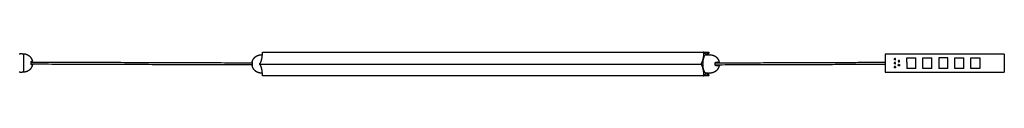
# Model space of a CAD drawing. Header units: millimetres. Extents: x 1654 to 4515, y 2767 to 2798.
# Tile 2 of 2: x 3284 to 4515, y 2767 to 2796. Entities that reach past the tile are written whole.
import ezdxf

# ---------------------------------------------------------------- set-up
doc = ezdxf.new("R2010")
doc.units = ezdxf.units.MM
doc.layers.add('Capa 01', color=7, linetype='Continuous')
doc.layers.add('Make2D$Visible$Curvas', color=7, linetype='Continuous')

msp = doc.modelspace()

# ---------------------------------------------------------------- linework, layer by layer
at = {"layer": 'Capa 01'}
msp.add_line((3584.1, 2781.7), (4135.9, 2781.7), dxfattribs=at)
at = {"layer": 'Make2D$Visible$Curvas', "color": 7, "lineweight": -3}
for points, weights, degree in [([(3587.3, 2795.9), (3587.3, 2796.4), (3587.5, 2796.4)], [1, 0.707106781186, 1], 2), ([(4139.3, 2796.4), (4139.1, 2796.4), (4139.1, 2795.9)], [1, 0.707106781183, 1], 2), ([(4139.3, 2796.4), (4139.3, 2796.4), (4139.4, 2796.3)], [1, 0.965925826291, 1], 2), ([(4142.5, 2794.1), (4140.9, 2794.1), (4139.5, 2796.1)], [1, 0.965925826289, 1], 2), ([(4145.4, 2796.1), (4144.1, 2794.1), (4142.5, 2794.1)], [1, 0.965925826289, 1], 2), ([(4145.7, 2796.4), (4145.6, 2796.4), (4145.6, 2796.3)], [1, 0.965925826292, 1], 2), ([(4145.7, 2796.4), (4145.9, 2796.4), (4145.9, 2795.9)], [1, 0.707106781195, 1], 2), ([(3288.3, 2794.5), (3288.3, 2794.5), (3288.3, 2783)], [1, 0.707106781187, 1], 2), ([(3297.9, 2783), (3297.9, 2783.2), (3297.9, 2783.4)], [1, 0.999792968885, 1], 2), ([(3298.6, 2785.2), (3299.6, 2785.2), (3299.6, 2785.2)], [1, 0.978210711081, 1], 2), ([(3574.6, 2784.1), (3574.6, 2784.1), (3574.6, 2784.1)], [1, 0.999973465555, 1], 2), ([(3584.4, 2782.4), (3587.3, 2786.7), (3587.3, 2795.4)], [1, 0.866025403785, 1], 2), ([(4139.1, 2795.4), (4139.1, 2786.7), (4136.1, 2782.4)], [1, 0.866025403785, 1], 2), ([(4145.9, 2793.3), (4145.9, 2794.4), (4145.9, 2795.4)], [0.96861270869, 0.981846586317, 1], 2), ([(4155, 2784.1), (4158.6, 2784.1), (4158.6, 2784.1)], [1, 0.916727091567, 1], 2), ([(4157, 2783.8), (4156.8, 2784), (4156.6, 2784.1), (4156.4, 2784.1)], [1, 0.971301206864, 0.971301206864, 1], 3), ([(4378.5, 2786.9), (4378, 2786.9), (4377.7, 2787.4)], [1, 0.797556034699, 0.874965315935], 2), ([(4378.1, 2788.6), (4378.3, 2788.7), (4378.5, 2788.7)], [0.874965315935, 0.909550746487, 1], 2), ([(4378.9, 2787), (4378.7, 2786.9), (4378.5, 2786.9)], [0.874965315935, 0.909550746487, 1], 2), ([(4383.1, 2786.1), (4383.3, 2786.2), (4383.5, 2786.2)], [0.874965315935, 0.909550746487, 1], 2), ([(3288.3, 2783), (3288.3, 2771.5), (3288.3, 2771.5)], [1, 0.707106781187, 1], 2), ([(3297.9, 2782.5), (3297.9, 2782.7), (3297.9, 2783)], [1, 0.999792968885, 1], 2), ([(3299.6, 2780.7), (3299.6, 2780.7), (3298.6, 2780.7)], [1, 0.978210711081, 1], 2), ([(3574.6, 2782.3), (3574.6, 2782.1), (3574.6, 2781.8)], [1, 0.999792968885, 1], 2), ([(3574.6, 2781.8), (3574.6, 2781.6), (3574.6, 2781.4)], [1, 0.999792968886, 1], 2), ([(3574.6, 2779.6), (3574.6, 2779.6), (3574.6, 2779.6)], [1, 0.999973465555, 1], 2), ([(3580, 2783.2), (3580, 2783.2), (3580, 2783.2)], [0.999989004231, 0.999994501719, 1], 2), ([(3587.3, 2768.1), (3587.3, 2776.7), (3584.4, 2781.1)], [1, 0.866025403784, 1], 2), ([(4136.1, 2781.1), (4139.1, 2776.7), (4139.1, 2768.1)], [1, 0.866025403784, 1], 2), ([(4153.5, 2781.8), (4153.5, 2782.1), (4153.5, 2782.3)], [1, 0.999792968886, 1], 2), ([(4153.5, 2781.4), (4153.5, 2781.6), (4153.5, 2781.8)], [1, 0.999792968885, 1], 2), ([(4158.6, 2779.6), (4158.6, 2779.6), (4155, 2779.6)], [1, 0.916727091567, 1], 2), ([(4156.4, 2779.6), (4156.6, 2779.6), (4156.8, 2779.7), (4157, 2779.9)], [1, 0.971301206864, 0.971301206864, 1], 3), ([(4378.5, 2781.9), (4378, 2781.9), (4377.7, 2782.4)], [1, 0.797556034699, 0.874965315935], 2), ([(4378.5, 2776.9), (4378, 2776.9), (4377.7, 2777.4)], [1, 0.797556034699, 0.874965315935], 2), ([(4378.9, 2782), (4378.7, 2781.9), (4378.5, 2781.9)], [0.874965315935, 0.909550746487, 1], 2), ([(4379.3, 2778.2), (4379.1, 2778.7), (4378.5, 2778.7)], [0.874965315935, 0.797556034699, 1], 2), ([(4383.5, 2781.2), (4383.3, 2781.2), (4383.1, 2781.1)], [1, 0.909550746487, 0.874965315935], 2), ([(4383.5, 2779.4), (4383.7, 2779.4), (4383.9, 2779.5)], [1, 0.909550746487, 0.874965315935], 2), ([(3587.5, 2767.1), (3587.3, 2767.1), (3587.3, 2767.6)], [1, 0.707106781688, 1], 2), ([(4139.1, 2767.6), (4139.1, 2767.1), (4139.3, 2767.1)], [1, 0.707106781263, 1], 2), ([(4139.3, 2767.1), (4139.3, 2767.1), (4139.4, 2767.2)], [1, 0.96592582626, 1], 2), ([(4139.5, 2767.4), (4140.9, 2769.4), (4142.5, 2769.4)], [1, 0.965925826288, 1], 2), ([(4142.5, 2769.4), (4144.1, 2769.4), (4145.4, 2767.4)], [1, 0.96592582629, 1], 2), ([(4145.6, 2767.2), (4145.6, 2767.1), (4145.7, 2767.1)], [1, 0.965925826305, 1], 2), ([(4145.7, 2767.1), (4145.9, 2767.1), (4145.9, 2767.6)], [1, 0.707106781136, 1], 2), ([(4145.9, 2768.1), (4145.9, 2769.2), (4145.9, 2770.3)], [1, 0.980100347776, 0.966112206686], 2)]:
    msp.add_rational_spline(points, weights, degree=degree, dxfattribs=at)
for points in [[(3587.3, 2795.4), (3587.3, 2795.9)], [(3587.5, 2796.4), (4139.3, 2796.4)], [(4139.1, 2795.9), (4139.1, 2795.4)], [(4139.3, 2796.4), (4145.7, 2796.4)], [(4139.5, 2796.1), (4139.4, 2796.3)], [(4145.6, 2796.3), (4145.4, 2796.1)], [(4145.9, 2795.4), (4145.9, 2795.9)], [(3283.1, 2794.5), (3284.3, 2794.5)], [(3286.8, 2794.5), (3288.3, 2794.5)], [(3297.9, 2784.2), (3574.6, 2783.3)], [(3585.9, 2793.3), (3587.3, 2793.3)], [(4142.5, 2793.3), (4143.6, 2793.3)], [(4143.6, 2793.3), (4143.6, 2793.3)], [(4145.9, 2793.3), (4147.3, 2793.3)], [(4366.3, 2794), (4366.3, 2771.5)], [(4515.3, 2794), (4366.3, 2794)], [(4393.5, 2784), (4393.5, 2789.3)], [(4393.5, 2789.3), (4404.5, 2789.3)], [(4393.5, 2784), (4393.5, 2776.3)], [(4404.5, 2776.3), (4404.5, 2789.3)], [(4413.5, 2776.3), (4413.5, 2789.3)], [(4413.5, 2789.3), (4424.5, 2789.3)], [(4424.5, 2776.3), (4424.5, 2789.3)], [(4433.5, 2789.3), (4433.5, 2776.3)], [(4444.5, 2789.3), (4433.5, 2789.3)], [(4444.5, 2776.3), (4444.5, 2789.3)], [(4453.5, 2776.3), (4453.5, 2789.3)], [(4453.5, 2789.3), (4464.5, 2789.3)], [(4464.5, 2776.3), (4464.5, 2789.3)], [(4473.5, 2789.3), (4484.5, 2789.3)], [(4473.5, 2776.3), (4473.5, 2789.3)], [(4484.5, 2789.3), (4484.5, 2776.3)], [(4515.3, 2794), (4515.3, 2771.5)], [(3284.3, 2771.5), (3283.1, 2771.5)], [(3288.3, 2771.5), (3286.8, 2771.5)], [(3574.6, 2780.5), (3298, 2781.4)], [(3584.2, 2782.2), (3584.4, 2782.4)], [(3584.4, 2781.1), (3584.2, 2781.3)], [(4136.1, 2782.4), (4136, 2782.2)], [(4136, 2781.3), (4136.1, 2781.1)], [(4366.3, 2771.5), (4515.3, 2771.5)], [(4404.5, 2776.3), (4393.5, 2776.3)], [(4424.5, 2776.3), (4413.5, 2776.3)], [(4444.5, 2776.3), (4433.5, 2776.3)], [(4464.5, 2776.3), (4453.5, 2776.3)], [(4484.5, 2776.3), (4473.5, 2776.3)], [(3587.3, 2770.3), (3585.9, 2770.3)], [(3587.3, 2767.6), (3587.3, 2768.1)], [(4139.3, 2767.1), (3587.5, 2767.1)], [(4139.1, 2768.1), (4139.1, 2767.6)], [(4145.7, 2767.1), (4139.3, 2767.1)], [(4139.4, 2767.2), (4139.5, 2767.4)], [(4143.6, 2770.3), (4142.5, 2770.3)], [(4143.6, 2770.4), (4143.6, 2770.3)], [(4145.4, 2767.4), (4145.6, 2767.2)], [(4147.3, 2770.3), (4145.9, 2770.3)], [(4145.9, 2767.6), (4145.9, 2768.1)]]:
    msp.add_open_spline(points, degree=1, dxfattribs=at)
for points, knots in [([(3286.8, 2794.5), (3286.8, 2794.5), (3286.8, 2794.5), (3286.8, 2794.5), (3286.8, 2794.5), (3286.7, 2794.5), (3286.6, 2794.4), (3286.4, 2794.4), (3286.2, 2794.4), (3286, 2794.4), (3285.9, 2794.4), (3285.8, 2794.4), (3285.7, 2794.4), (3285.4, 2794.4), (3285.3, 2794.4), (3285, 2794.4), (3284.8, 2794.4), (3284.6, 2794.4), (3284.5, 2794.5), (3284.4, 2794.5), (3284.3, 2794.5), (3284.3, 2794.5)], [0, 0, 0, 0, 0.246903, 0.246903, 0.493806, 0.493806, 0.987612, 0.987612, 1.481418, 1.481418, 1.728321, 1.728321, 1.975223, 1.975223, 2.469029, 2.469029, 2.962835, 2.962835, 3.456641, 3.456641, 3.950447, 3.950447, 3.950447, 3.950447]), ([(3297.9, 2783.4), (3297.9, 2783.5), (3297.9, 2783.7), (3297.9, 2783.9), (3297.9, 2784), (3297.9, 2784.3), (3298, 2784.4), (3298, 2784.6), (3298.1, 2784.6), (3298.2, 2784.9), (3298.3, 2785), (3298.4, 2785.2), (3298.5, 2785.2), (3298.6, 2785.2)], [0, 0, 0, 0, 0.375838, 0.375838, 0.751676, 0.751676, 1.127515, 1.127515, 1.503353, 1.503353, 2.255029, 2.255029, 3.006706, 3.006706, 3.006706, 3.006706]), ([(3298.6, 2785.2), (3298.6, 2785.2), (3298.5, 2785.2), (3298.4, 2785.2), (3298.4, 2785.1), (3298.3, 2785.1), (3298.3, 2785), (3298.2, 2784.9), (3298.1, 2784.8), (3298, 2784.6), (3298, 2784.4), (3297.9, 2784.2)], [0, 0, 0, 0, 0.37557, 0.37557, 0.75114, 0.75114, 1.12671, 1.12671, 1.502279, 1.502279, 2.220078, 2.220078, 2.220078, 2.220078]), ([(3297.9, 2784.2), (3297.9, 2784.2), (3297.9, 2784.2), (3297.9, 2784), (3297.9, 2783.9), (3297.9, 2783.7), (3297.9, 2783.5), (3297.9, 2783.4)], [2.2200783, 2.2200783, 2.2200783, 2.2200783, 2.2534192, 2.2534192, 2.6289891, 2.6289891, 3.0045589, 3.0045589, 3.0045589, 3.0045589]), ([(3574.6, 2784.1), (3574.6, 2784.1), (3574.6, 2784.1), (3574.6, 2783.9), (3574.6, 2783.8), (3574.6, 2783.5), (3574.6, 2783.4), (3574.6, 2783.2), (3574.6, 2783.1), (3574.6, 2782.9), (3574.6, 2782.8), (3574.6, 2782.5), (3574.6, 2782.4), (3574.6, 2782.3)], [0, 0, 0, 0, 0.751676, 0.751676, 1.503353, 1.503353, 1.879191, 1.879191, 2.255029, 2.255029, 2.630868, 2.630868, 3.006706, 3.006706, 3.006706, 3.006706]), ([(3587.3, 2793.3), (3587.3, 2793.3), (3587.2, 2793.3), (3587.2, 2793.3), (3587.2, 2793.3), (3587.2, 2793.3)], [2.9355296, 2.9355296, 2.9355296, 2.9355296, 2.9628352, 2.9628352, 3.4429154, 3.4429154, 3.4429154, 3.4429154]), ([(3587.2, 2793.3), (3587.2, 2793.3), (3587.2, 2793.3), (3587.2, 2793.3), (3587.2, 2793.3), (3587.2, 2793.3), (3587.2, 2793.3), (3587.2, 2793.3)], [3.4429154, 3.4429154, 3.4429154, 3.4429154, 3.4566411, 3.4566411, 3.703544, 3.703544, 3.9261499, 3.9261499, 3.9261499, 3.9261499]), ([(4145.9, 2793.3), (4145.9, 2793.3), (4145.8, 2793.3), (4145.8, 2793.3), (4145.7, 2793.3), (4145.5, 2793.3), (4145.4, 2793.3), (4145.1, 2793.3), (4144.9, 2793.3), (4144.7, 2793.3), (4144.6, 2793.3), (4144.4, 2793.3), (4144.4, 2793.3), (4144.1, 2793.3), (4144, 2793.3), (4143.8, 2793.3), (4143.7, 2793.3), (4143.6, 2793.3), (4143.5, 2793.3), (4143.5, 2793.3)], [0, 0, 0, 0, 0.246903, 0.246903, 0.493806, 0.493806, 0.987612, 0.987612, 1.481418, 1.481418, 1.728321, 1.728321, 1.975223, 1.975223, 2.469029, 2.469029, 2.962835, 2.962835, 3.443398, 3.443398, 3.443398, 3.443398]), ([(4143.5, 2793.3), (4143.5, 2793.3), (4143.5, 2793.3), (4143.5, 2793.3), (4143.6, 2793.3), (4143.6, 2793.3)], [3.4433984, 3.4433984, 3.4433984, 3.4433984, 3.4566411, 3.4566411, 3.9504469, 3.9504469, 3.9504469, 3.9504469]), ([(4143.6, 2793.3), (4143.7, 2793.3), (4143.8, 2793.3), (4144, 2793.3), (4144.2, 2793.3), (4144.5, 2793.3), (4144.6, 2793.3), (4144.8, 2793.3)], [0, 0, 0, 0, 0.494393, 0.494393, 0.988786, 0.988786, 1.468899, 1.468899, 1.468899, 1.468899]), ([(4153.5, 2782.3), (4153.5, 2782.4), (4153.5, 2782.5), (4153.6, 2782.8), (4153.6, 2782.9), (4153.7, 2783.1), (4153.7, 2783.2), (4153.8, 2783.4), (4153.9, 2783.5), (4154.1, 2783.8), (4154.3, 2783.9), (4154.6, 2784.1), (4154.8, 2784.1), (4155, 2784.1)], [0, 0, 0, 0, 0.375838, 0.375838, 0.751676, 0.751676, 1.127515, 1.127515, 1.503353, 1.503353, 2.255029, 2.255029, 3.006706, 3.006706, 3.006706, 3.006706]), ([(4153.7, 2783.2), (4159.2, 2783.3), (4164.7, 2783.3), (4170.2, 2783.3), (4175.7, 2783.3), (4181.2, 2783.3), (4186.6, 2783.4), (4192, 2783.4), (4197.3, 2783.4), (4202.6, 2783.4), (4207.8, 2783.4), (4212.9, 2783.4), (4218.1, 2783.5), (4223.1, 2783.5), (4228.1, 2783.5), (4233, 2783.5), (4237.9, 2783.5), (4242.7, 2783.5), (4247.5, 2783.6), (4252.2, 2783.6), (4256.9, 2783.6), (4261.5, 2783.6), (4266, 2783.6), (4270.5, 2783.6), (4275, 2783.7), (4279.4, 2783.7), (4283.7, 2783.7), (4288, 2783.7), (4292.2, 2783.7), (4296.4, 2783.7), (4300.5, 2783.7), (4304.5, 2783.8), (4308.5, 2783.8), (4312.5, 2783.8), (4316.4, 2783.8), (4320.2, 2783.8), (4324.1, 2783.8), (4327.8, 2783.8), (4331.4, 2783.8), (4335.1, 2783.9), (4338.6, 2783.9), (4342.1, 2783.9), (4345.6, 2783.9), (4349, 2783.9), (4352.3, 2783.9), (4355.7, 2783.9), (4357.3, 2783.9), (4358.9, 2783.9), (4360.4, 2783.9), (4362, 2783.9), (4363.6, 2783.9), (4365.2, 2784), (4365.6, 2784), (4365.9, 2784), (4366.3, 2784)], [0.807221, 0.807221, 0.807221, 0.807221, 27.235157, 27.235157, 27.235157, 53.785667, 53.785667, 53.785667, 79.650209, 79.650209, 79.650209, 104.830802, 104.830802, 104.830802, 129.326962, 129.326962, 129.326962, 153.137505, 153.137505, 153.137505, 176.26553, 176.26553, 176.26553, 198.709726, 198.709726, 198.709726, 220.471578, 220.471578, 220.471578, 241.551284, 241.551284, 241.551284, 261.948221, 261.948221, 261.948221, 281.665105, 281.665105, 281.665105, 300.701386, 300.701386, 300.701386, 319.057827, 319.057827, 319.057827, 336.735387, 336.735387, 336.735387, 345.235406, 345.235406, 345.235406, 353.736176, 353.736176, 353.736176, 355.70583, 355.70583, 355.70583, 355.70583]), ([(4157, 2783.8), (4157, 2783.7), (4156.9, 2783.6), (4156.9, 2783.4), (4156.8, 2783.3), (4156.8, 2783.3)], [-1.7912325, -1.7912325, -1.7912325, -1.7912325, -1.3434244, -1.3434244, -1.0342681, -1.0342681, -1.0342681, -1.0342681]), ([(4158.6, 2784.1), (4158.6, 2784.1), (4158.6, 2784.1), (4158.6, 2784), (4158.6, 2784), (4158.6, 2783.9), (4158.6, 2783.9), (4158.6, 2783.8), (4158.6, 2783.7), (4158.6, 2783.5), (4158.6, 2783.4), (4158.6, 2783.3)], [0, 0, 0, 0, 0.37557, 0.37557, 0.75114, 0.75114, 1.12671, 1.12671, 1.502279, 1.502279, 1.962953, 1.962953, 1.962953, 1.962953]), ([(3284.3, 2771.5), (3284.3, 2771.5), (3284.4, 2771.5), (3284.4, 2771.5), (3284.4, 2771.5), (3284.5, 2771.5), (3284.6, 2771.5), (3284.8, 2771.5), (3285, 2771.5), (3285.2, 2771.5), (3285.3, 2771.5), (3285.4, 2771.5), (3285.5, 2771.5), (3285.8, 2771.5), (3285.9, 2771.5), (3286.2, 2771.5), (3286.4, 2771.5), (3286.6, 2771.5), (3286.7, 2771.5), (3286.8, 2771.5), (3286.8, 2771.5), (3286.8, 2771.5)], [0, 0, 0, 0, 0.246903, 0.246903, 0.493806, 0.493806, 0.987612, 0.987612, 1.481418, 1.481418, 1.728321, 1.728321, 1.975223, 1.975223, 2.469029, 2.469029, 2.962835, 2.962835, 3.456641, 3.456641, 3.950447, 3.950447, 3.950447, 3.950447]), ([(3298.6, 2780.7), (3298.6, 2780.7), (3298.5, 2780.7), (3298.4, 2780.8), (3298.4, 2780.8), (3298.3, 2780.9), (3298.3, 2780.9), (3298.2, 2781.1), (3298.1, 2781.1), (3298, 2781.4), (3298, 2781.6), (3297.9, 2781.9), (3297.9, 2782), (3297.9, 2782.3), (3297.9, 2782.4), (3297.9, 2782.5)], [0, 0, 0, 0, 0.37557, 0.37557, 0.75114, 0.75114, 1.12671, 1.12671, 1.502279, 1.502279, 2.253419, 2.253419, 2.628989, 2.628989, 3.004559, 3.004559, 3.004559, 3.004559]), ([(3297.9, 2782.5), (3297.9, 2782.4), (3297.9, 2782.3), (3297.9, 2782), (3297.9, 2781.9), (3297.9, 2781.7), (3298, 2781.6), (3298, 2781.4), (3298.1, 2781.3), (3298.2, 2781.1), (3298.3, 2780.9), (3298.4, 2780.8), (3298.5, 2780.7), (3298.6, 2780.7)], [0, 0, 0, 0, 0.375838, 0.375838, 0.751676, 0.751676, 1.127515, 1.127515, 1.503353, 1.503353, 2.255029, 2.255029, 3.006706, 3.006706, 3.006706, 3.006706]), ([(3574.6, 2781.4), (3574.6, 2781.3), (3574.6, 2781.1), (3574.6, 2780.9), (3574.6, 2780.8), (3574.6, 2780.5), (3574.6, 2780.3), (3574.6, 2780), (3574.6, 2779.9), (3574.6, 2779.8), (3574.6, 2779.8), (3574.6, 2779.7), (3574.6, 2779.6), (3574.6, 2779.6), (3574.6, 2779.6), (3574.6, 2779.6)], [0, 0, 0, 0, 0.37557, 0.37557, 0.75114, 0.75114, 1.502279, 1.502279, 1.877849, 1.877849, 2.253419, 2.253419, 2.628989, 2.628989, 3.004559, 3.004559, 3.004559, 3.004559]), ([(4155, 2779.6), (4154.9, 2779.6), (4154.8, 2779.6), (4154.6, 2779.6), (4154.5, 2779.7), (4154.4, 2779.8), (4154.3, 2779.8), (4154.1, 2779.9), (4154, 2780), (4153.8, 2780.3), (4153.7, 2780.5), (4153.6, 2780.8), (4153.6, 2780.9), (4153.5, 2781.1), (4153.5, 2781.3), (4153.5, 2781.4)], [0, 0, 0, 0, 0.37557, 0.37557, 0.75114, 0.75114, 1.12671, 1.12671, 1.502279, 1.502279, 2.253419, 2.253419, 2.628989, 2.628989, 3.004559, 3.004559, 3.004559, 3.004559]), ([(4366.3, 2781.2), (4365.9, 2781.2), (4365.6, 2781.2), (4365.2, 2781.2), (4363.6, 2781.1), (4362, 2781.1), (4360.5, 2781.1), (4358.9, 2781.1), (4357.3, 2781.1), (4355.7, 2781.1), (4352.3, 2781.1), (4349, 2781.1), (4345.6, 2781.1), (4342.1, 2781.1), (4338.6, 2781.1), (4335.1, 2781.1), (4331.4, 2781), (4327.8, 2781), (4324.1, 2781), (4320.2, 2781), (4316.4, 2781), (4312.5, 2781), (4308.6, 2781), (4304.6, 2781), (4300.5, 2780.9), (4296.4, 2780.9), (4292.2, 2780.9), (4288, 2780.9), (4283.7, 2780.9), (4279.4, 2780.9), (4275, 2780.9), (4270.5, 2780.8), (4266, 2780.8), (4261.5, 2780.8), (4256.9, 2780.8), (4252.2, 2780.8), (4247.5, 2780.8), (4242.7, 2780.7), (4237.9, 2780.7), (4233.1, 2780.7), (4228.1, 2780.7), (4223.1, 2780.7), (4218.1, 2780.7), (4212.9, 2780.6), (4207.8, 2780.6), (4202.6, 2780.6), (4197.3, 2780.6), (4192, 2780.6), (4186.6, 2780.6), (4181.2, 2780.5), (4175.7, 2780.5), (4170.2, 2780.5), (4164.7, 2780.5), (4159.2, 2780.5), (4153.7, 2780.4)], [184.18657, 184.18657, 184.18657, 184.18657, 186.140273, 186.140273, 186.140273, 194.641019, 194.641019, 194.641019, 203.141017, 203.141017, 203.141017, 220.818537, 220.818537, 220.818537, 239.17494, 239.17494, 239.17494, 258.211186, 258.211186, 258.211186, 277.928038, 277.928038, 277.928038, 298.324946, 298.324946, 298.324946, 319.404624, 319.404624, 319.404624, 341.16645, 341.16645, 341.16645, 363.610623, 363.610623, 363.610623, 386.738625, 386.738625, 386.738625, 410.549147, 410.549147, 410.549147, 435.045287, 435.045287, 435.045287, 460.225862, 460.225862, 460.225862, 486.090387, 486.090387, 486.090387, 512.640879, 512.640879, 512.640879, 539.08675, 539.08675, 539.08675, 539.08675]), ([(4156.8, 2780.5), (4156.8, 2780.4), (4156.9, 2780.3), (4156.9, 2780.1), (4157, 2780), (4157, 2779.9)], [-0.7854643, -0.7854643, -0.7854643, -0.7854643, -0.4478106, -0.4478106, 0, 0, 0, 0]), ([(4158.6, 2780.5), (4158.6, 2780.4), (4158.6, 2780.4), (4158.6, 2780.3), (4158.6, 2780.2), (4158.6, 2779.9), (4158.6, 2779.8), (4158.6, 2779.6), (4158.6, 2779.6), (4158.6, 2779.6)], [0.994739, 0.994739, 0.994739, 0.994739, 1.127515, 1.127515, 1.503353, 1.503353, 2.255029, 2.255029, 3.006706, 3.006706, 3.006706, 3.006706]), ([(3587.3, 2770.3), (3587.2, 2770.3), (3587.2, 2770.3), (3587.2, 2770.4), (3587.2, 2770.4), (3587.2, 2770.4)], [0, 0, 0, 0, 0.4938059, 0.4938059, 0.9533757, 0.9533757, 0.9533757, 0.9533757]), ([(4143.5, 2770.4), (4143.5, 2770.4), (4143.6, 2770.4), (4143.7, 2770.4), (4143.8, 2770.4), (4143.9, 2770.4), (4144, 2770.4), (4144.1, 2770.4), (4144.2, 2770.4), (4144.4, 2770.4), (4144.6, 2770.4), (4144.9, 2770.4), (4145.1, 2770.4), (4145.4, 2770.4), (4145.5, 2770.4), (4145.8, 2770.3), (4145.9, 2770.3), (4145.9, 2770.3)], [0.507532, 0.507532, 0.507532, 0.507532, 0.987612, 0.987612, 1.481418, 1.481418, 1.728321, 1.728321, 1.975223, 1.975223, 2.469029, 2.469029, 2.962835, 2.962835, 3.456641, 3.456641, 3.950447, 3.950447, 3.950447, 3.950447]), ([(4143.6, 2770.3), (4143.6, 2770.3), (4143.6, 2770.3), (4143.5, 2770.3), (4143.5, 2770.4), (4143.5, 2770.4), (4143.5, 2770.4), (4143.5, 2770.4)], [0, 0, 0, 0, 0.2469029, 0.2469029, 0.4938059, 0.4938059, 0.5075316, 0.5075316, 0.5075316, 0.5075316]), ([(4144.8, 2770.4), (4144.6, 2770.4), (4144.5, 2770.4), (4144.2, 2770.4), (4144, 2770.4), (4143.8, 2770.3), (4143.7, 2770.3), (4143.6, 2770.3)], [2.484461, 2.484461, 2.484461, 2.484461, 2.966358, 2.966358, 3.460751, 3.460751, 3.955144, 3.955144, 3.955144, 3.955144])]:
    msp.add_open_spline(points, degree=3, knots=knots, dxfattribs=at)
for points, weights, degree, knots in [([(3288.3, 2794.5), (3290.5, 2794.5), (3292.6, 2793.7), (3294.8, 2792.8), (3296.5, 2791.1), (3297.8, 2789.8), (3298.6, 2788.2)], [1, 0.926776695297, 0.890165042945, 0.853553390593, 0.853553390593, 0.853553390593, 0.874965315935], 2, [0, 0, 0, 4.387102, 4.387102, 9.150558, 9.150558, 12.7934, 12.7934, 12.7934]), ([(3298.6, 2788.2), (3298.8, 2787.7), (3299, 2787.2), (3299.4, 2786.2), (3299.6, 2785.2)], [0.874965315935, 0.88155206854, 0.890165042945, 0.907122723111, 0.931934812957], 2, [12.7934, 12.7934, 12.7934, 13.914014, 13.914014, 15.946019, 15.946019, 15.946019]), ([(3574.6, 2784.1), (3574.7, 2784.8), (3574.9, 2785.4), (3575.2, 2786.1), (3575.8, 2787.5), (3576.6, 2788.9), (3577.7, 2790), (3578.9, 2791.1), (3580.2, 2792), (3581.6, 2792.5), (3582.9, 2793), (3584.2, 2793.3), (3585.5, 2793.3), (3585.6, 2793.3), (3585.8, 2793.3), (3585.9, 2793.3)], [0.825147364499, 0.810501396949, 0.798173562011, 0.788163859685, 0.766552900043, 0.755747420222, 0.755747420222, 0.755747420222, 0.766552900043, 0.788163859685, 0.807973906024, 0.836863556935, 0.874832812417, 0.874832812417, 0.874832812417, 0.874832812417], 3, [2.340946, 2.340946, 2.340946, 2.340946, 4.360741, 4.360741, 4.360741, 9.090509, 9.090509, 9.090509, 13.820276, 13.820276, 13.820276, 17.834534, 17.834534, 17.834534, 18.175398, 18.175398, 18.175398, 18.175398]), ([(4142.5, 2793.3), (4138, 2793.3), (4138, 2781.8), (4138, 2770.3), (4142.5, 2770.3)], [1, 0.707106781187, 1, 0.707106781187, 1], 2, [0, 0, 0, 18.064158, 18.064158, 36.128316, 36.128316, 36.128316]), ([(4147.3, 2793.3), (4147.4, 2793.3), (4147.5, 2793.3), (4147.6, 2793.3), (4149, 2793.3), (4150.3, 2793), (4151.5, 2792.5), (4153, 2792), (4154.3, 2791.1), (4155.4, 2790), (4156.6, 2788.9), (4157.4, 2787.5), (4158, 2786.1), (4158.2, 2785.4), (4158.4, 2784.8), (4158.6, 2784.1)], [0.874832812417, 0.874832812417, 0.874832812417, 0.874832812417, 0.836863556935, 0.807973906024, 0.788163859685, 0.766552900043, 0.755747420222, 0.755747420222, 0.755747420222, 0.766552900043, 0.788163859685, 0.798173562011, 0.810501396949, 0.825147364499], 3, [-0.340865, -0.340865, -0.340865, -0.340865, 0, 0, 0, 4.014257, 4.014257, 4.014257, 8.744025, 8.744025, 8.744025, 13.473793, 13.473793, 13.473793, 15.493588, 15.493588, 15.493588, 15.493588]), ([(4378.1, 2788.6), (4377.6, 2788.3), (4377.6, 2787.8), (4377.6, 2787.6), (4377.7, 2787.4)], [0.874965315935, 0.797556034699, 1, 0.909550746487, 0.874965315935], 2, [0.436574, 0.436574, 0.436574, 1.413717, 1.413717, 1.850291, 1.850291, 1.850291]), ([(4378.5, 2783.7), (4377.6, 2783.7), (4377.6, 2782.8), (4377.6, 2782.6), (4377.7, 2782.4)], [1, 0.707106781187, 1, 0.909550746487, 0.874965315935], 2, [0, 0, 0, 1.413717, 1.413717, 1.850291, 1.850291, 1.850291]), ([(4378.9, 2787), (4379.4, 2787.2), (4379.4, 2787.8), (4379.4, 2788.7), (4378.5, 2788.7)], [0.874965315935, 0.797556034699, 1, 0.707106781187, 1], 2, [0.436574, 0.436574, 0.436574, 1.413717, 1.413717, 2.827433, 2.827433, 2.827433]), ([(4378.9, 2782), (4379.4, 2782.2), (4379.4, 2782.8), (4379.4, 2783.7), (4378.5, 2783.7)], [0.874965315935, 0.797556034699, 1, 0.707106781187, 1], 2, [0.436574, 0.436574, 0.436574, 1.413717, 1.413717, 2.827433, 2.827433, 2.827433]), ([(4383.1, 2786.1), (4382.6, 2785.8), (4382.6, 2785.3), (4382.6, 2784.4), (4383.5, 2784.4)], [0.874965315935, 0.797556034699, 1, 0.707106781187, 1], 2, [0.436574, 0.436574, 0.436574, 1.413717, 1.413717, 2.827433, 2.827433, 2.827433]), ([(4383.5, 2784.4), (4384.4, 2784.4), (4384.4, 2785.3), (4384.4, 2786.2), (4383.5, 2786.2)], [1, 0.707106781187, 1, 0.707106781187, 1], 2, [0, 0, 0, 1.413717, 1.413717, 2.827433, 2.827433, 2.827433]), ([(3299.6, 2780.7), (3299.4, 2779.7), (3299, 2778.7), (3298.2, 2776.5), (3296.5, 2774.8), (3294.8, 2773.2), (3292.6, 2772.3), (3290.5, 2771.5), (3288.3, 2771.5)], [0.931934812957, 0.907122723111, 0.890165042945, 0.853553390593, 0.853553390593, 0.853553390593, 0.890165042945, 0.926776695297, 1], 2, [2.355097, 2.355097, 2.355097, 4.387102, 4.387102, 9.150558, 9.150558, 13.914014, 13.914014, 18.301116, 18.301116, 18.301116]), ([(3585.9, 2770.3), (3585.8, 2770.3), (3585.6, 2770.3), (3585.5, 2770.3), (3584.2, 2770.4), (3582.9, 2770.7), (3581.6, 2771.2), (3580.2, 2771.7), (3578.9, 2772.6), (3577.7, 2773.7), (3576.6, 2774.8), (3575.8, 2776.2), (3575.2, 2777.6), (3574.9, 2778.3), (3574.7, 2778.9), (3574.6, 2779.6)], [0.874832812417, 0.874832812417, 0.874832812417, 0.874832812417, 0.836863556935, 0.807973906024, 0.788163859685, 0.766552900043, 0.755747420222, 0.755747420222, 0.755747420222, 0.766552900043, 0.788163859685, 0.798173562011, 0.810501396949, 0.825147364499], 3, [-0.340865, -0.340865, -0.340865, -0.340865, 0, 0, 0, 4.014257, 4.014257, 4.014257, 8.744025, 8.744025, 8.744025, 13.473793, 13.473793, 13.473793, 15.493588, 15.493588, 15.493588, 15.493588]), ([(3584.2, 2781.3), (3584.1, 2781.5), (3584.1, 2781.7), (3584.1, 2782), (3584.2, 2782.2)], [1, 0.866025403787, 1, 0.866025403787, 1], 2, [0, 0, 0, 0.523599, 0.523599, 1.047198, 1.047198, 1.047198]), ([(4136, 2782.2), (4135.9, 2782), (4135.9, 2781.7), (4135.9, 2781.5), (4136, 2781.3)], [1, 0.866025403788, 1, 0.866025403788, 1], 2, [-1.047198, -1.047198, -1.047198, -0.523599, -0.523599, 0, 0, 0]), ([(4158.6, 2779.6), (4158.4, 2778.9), (4158.2, 2778.3), (4158, 2777.6), (4157.4, 2776.2), (4156.6, 2774.8), (4155.4, 2773.7), (4154.3, 2772.6), (4153, 2771.7), (4151.5, 2771.2), (4150.3, 2770.7), (4149, 2770.4), (4147.6, 2770.3), (4147.5, 2770.3), (4147.4, 2770.3), (4147.3, 2770.3)], [0.825147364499, 0.810501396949, 0.798173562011, 0.788163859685, 0.766552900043, 0.755747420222, 0.755747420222, 0.755747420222, 0.766552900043, 0.788163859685, 0.807973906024, 0.836863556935, 0.874832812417, 0.874832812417, 0.874832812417, 0.874832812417], 3, [2.340946, 2.340946, 2.340946, 2.340946, 4.360741, 4.360741, 4.360741, 9.090509, 9.090509, 9.090509, 13.820276, 13.820276, 13.820276, 17.834534, 17.834534, 17.834534, 18.175398, 18.175398, 18.175398, 18.175398]), ([(4378.5, 2778.7), (4377.6, 2778.7), (4377.6, 2777.8), (4377.6, 2777.6), (4377.7, 2777.4)], [1, 0.707106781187, 1, 0.909550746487, 0.874965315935], 2, [0, 0, 0, 1.413717, 1.413717, 1.850291, 1.850291, 1.850291]), ([(4379.3, 2778.2), (4379.4, 2778), (4379.4, 2777.8), (4379.4, 2776.9), (4378.5, 2776.9)], [0.874965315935, 0.909550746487, 1, 0.707106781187, 1], 2, [0.977143, 0.977143, 0.977143, 1.413717, 1.413717, 2.827433, 2.827433, 2.827433]), ([(4383.5, 2779.4), (4382.6, 2779.4), (4382.6, 2780.3), (4382.6, 2780.8), (4383.1, 2781.1)], [1, 0.707106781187, 1, 0.797556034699, 0.874965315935], 2, [0, 0, 0, 1.413717, 1.413717, 2.390859, 2.390859, 2.390859]), ([(4383.5, 2781.2), (4384.4, 2781.2), (4384.4, 2780.3), (4384.4, 2779.7), (4383.9, 2779.5)], [1, 0.707106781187, 1, 0.797556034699, 0.874965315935], 2, [0, 0, 0, 1.413717, 1.413717, 2.390859, 2.390859, 2.390859])]:
    msp.add_rational_spline(points, weights, degree=degree, knots=knots, dxfattribs=at)

doc.saveas('drawing.dxf')
